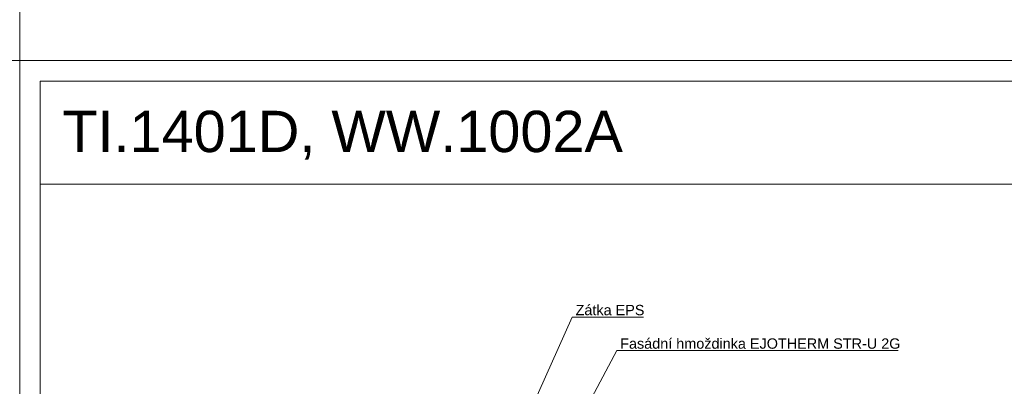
# Model space of a CAD drawing. Header units: millimetres. Extents: x -206567 to 17111, y -22400 to 134443.
# Tile 10 of 22: x -205434 to -204241, y 60575 to 61019. Entities that reach past the tile are written whole.
import ezdxf
from ezdxf.xclip import XClip

# ---------------------------------------------------------------- set-up
doc = ezdxf.new("R2010")
doc.units = ezdxf.units.MM
doc.header["$MEASUREMENT"] = 0
doc.header["$XCLIPFRAME"] = 0
for name, color, linetype in [('POHLED ZÁPADNÍ_1__K EXPEDICI', 7, 'Continuous'), ('POHLED ZÁPADNÍ_1__ZÁHLAVÍ', 7, 'Continuous'), ('POHLED ZÁPADNÍ_1_DEK_KÓTY', 7, 'Continuous'), ('POHLED ZÁPADNÍ_1_DEK_POPIS', 7, 'Continuous'), ('POHLED ZÁPADNÍ_1_moje-rastr-pozn', 7, 'Continuous')]:
    doc.layers.add(name, color=color, linetype=linetype)
doc.styles.add('GENEROVANÝ_STYL_1', font='txt')

# ---------------------------------------------------------------- blocks, each defined once
blk = doc.blocks.new('Kresba_1_1', base_point=(-208410.3, 58942.6))
at = {"layer": 'POHLED ZÁPADNÍ_1__K EXPEDICI', "color": 3, "linetype": 'Continuous', "lineweight": 18, "flags": 128}
blk.add_lwpolyline([(-205434.2, 60969.6), (-203949.2, 60969.6), (-203949.2, 58869.6), (-205434.2, 58869.6)], close=True, dxfattribs=at)
at = {"layer": 'POHLED ZÁPADNÍ_1_DEK_KÓTY', "color": 6, "linetype": 'Continuous', "lineweight": 18}
for p, q in [((-204864.6, 60436.2), (-204764.7, 60658.8)), ((-204764.7, 60658.8), (-204762.7, 60658.8)), ((-204762.7, 60658.8), (-204678.5, 60658.8)), ((-204804.8, 60442.2), (-204710.7, 60618.2)), ((-204710.7, 60618.2), (-204708.7, 60618.2)), ((-204708.7, 60618.2), (-204369.8, 60618.2))]:
    blk.add_line(p, q, dxfattribs=at)
at = {"layer": 'POHLED ZÁPADNÍ_1_DEK_POPIS', "color": 6, "linetype": 'Continuous', "lineweight": 18}
blk.add_line((-205409.2, 60819.6), (-203974.2, 60819.6), dxfattribs=at)
at = {"layer": 'POHLED ZÁPADNÍ_1_DEK_POPIS', "color": 6, "linetype": 'Continuous', "lineweight": 18, "flags": 128}
blk.add_lwpolyline([(-205409.2, 60944.6), (-203974.2, 60944.6), (-203974.2, 58894.6), (-205409.2, 58894.6)], close=True, dxfattribs=at)
at = {"layer": 'POHLED ZÁPADNÍ_1_moje-rastr-pozn', "color": 241, "linetype": 'Continuous', "lineweight": 18}
for p, q in [((-205434.2, 63468.7), (-205434.2, 55861.3)), ((-206567.1, 60969.6), (-203472, 60969.6))]:
    blk.add_line(p, q, dxfattribs=at)
at = {"layer": 'POHLED ZÁPADNÍ_1__ZÁHLAVÍ', "color": 6, "linetype": 'Continuous', "lineweight": 18, "insert": (-205382.6, 60849.3), "char_height": 50, "attachment_point": 7, "style": 'GENEROVANÝ_STYL_1'}
blk.add_mtext('\\A1;{\\pql;\\fArial|b0|i0|c238|p38;TI.1401D, WW.1002A}', dxfattribs=at)
at = {"layer": 'POHLED ZÁPADNÍ_1_DEK_KÓTY', "color": 6, "linetype": 'Continuous', "lineweight": 18, "char_height": 12.5, "attachment_point": 1, "style": 'GENEROVANÝ_STYL_1'}
for s, insert in [('\\A1;{\\pql;\\fArial|b0|i0|c238|p38;Zátka EPS}', (-204760.7, 60673.6)), ('\\A1;{\\pql;\\fArial|b0|i0|c238|p38;Fasádní hmoždinka EJOTHERM STR-U 2G}', (-204706.7, 60633))]:
    blk.add_mtext(s, dxfattribs=dict(at, insert=insert))

msp = doc.modelspace()

# ---------------------------------------------------------------- block references
at = {"color": 9, "linetype": 'Continuous', "lineweight": 13}
ref = msp.add_blockref('Kresba_1_1', (-208410.3, 58942.6), dxfattribs=at)
XClip(ref).set_block_clipping_path([(-206567.14210569, 55861.3404148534), (-203471.9827919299, 63468.7317322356)])

doc.saveas('drawing.dxf')
